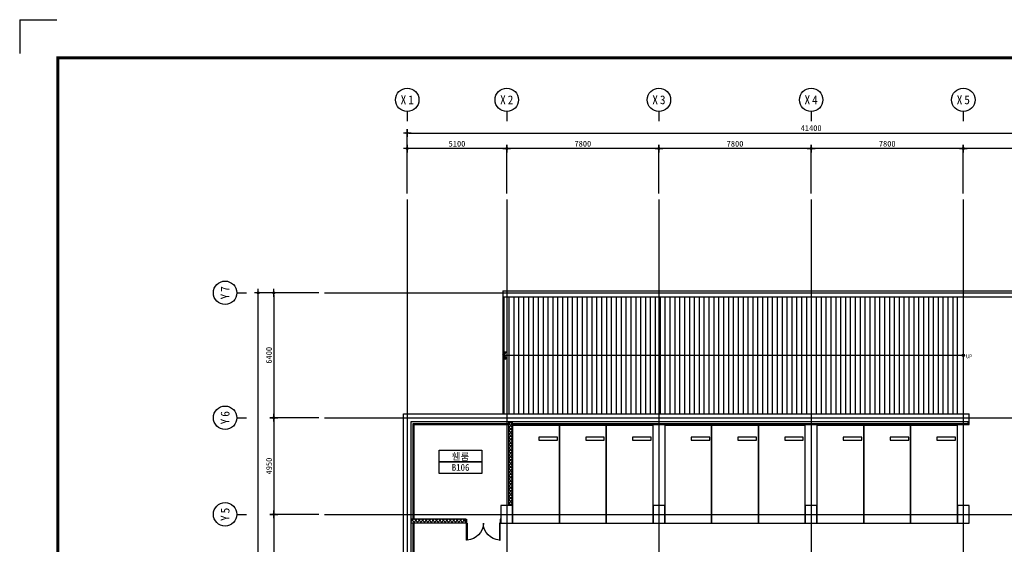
# Model space of a CAD drawing. Header units: millimetres. Extents: x 3669471 to 3753571, y -5256172 to -5196772.
# Tile 2 of 4: x 3669471 to 3719934, y -5223648 to -5196772. Entities that reach past the tile are written whole.
import ezdxf
from ezdxf.enums import TextEntityAlignment as Align

# ---------------------------------------------------------------- set-up
doc = ezdxf.new("R2010")
doc.units = ezdxf.units.MM
doc.header["$MEASUREMENT"] = 0
doc.linetypes.add('CEN', pattern=[66, 60, -2, 2, -2])
doc.layers.get('0').update_dxf_attribs({"linetype": 'CONTINUOUS'})
doc.layers.get('DEFPOINTS').update_dxf_attribs({"linetype": 'CONTINUOUS'})
for name, color, linetype in [('3', 3, 'CONTINUOUS'), ('A_GE_FORM', 7, 'CONTINUOUS'), ('CAR', 5, 'CONTINUOUS'), ('CEN', 13, 'CEN'), ('DI', 1, 'CONTINUOUS'), ('DIM', 7, 'CONTINUOUS'), ('DO', 7, 'CONTINUOUS'), ('EL3', 7, 'CONTINUOUS'), ('HA1', 8, 'CONTINUOUS'), ('RBO', 1, 'CONTINUOUS'), ('STL2', 6, 'CONTINUOUS'), ('SY', 1, 'CONTINUOUS'), ('TE1', 3, 'CONTINUOUS'), ('TE2', 2, 'CONTINUOUS'), ('WA1', 2, 'CONTINUOUS'), ('WA2', 3, 'CONTINUOUS')]:
    doc.layers.add(name, color=color, linetype=linetype)
doc.styles.add('GHS', font='txt')
doc.styles.add('HY울릉도 L', font='txt')
doc.styles.add('SDP-S', font='txt')
doc.styles.add('돋움체', font='txt')
doc.dimstyles.new('SMDI-3', dxfattribs={"dimtxt": 3, "dimasz": 1, "dimexe": 2, "dimexo": 3, "dimgap": 1, "dimtad": 1, "dimdsep": 46, "dimtxsty": 'HY울릉도 L', "dimblk": 'Z_DOT', "dimcen": 2.5, "dimdle": 1.5, "dimclrd": 1, "dimclre": 1, "dimclrt": 2, "dimadec": 0, "dimazin": 0, "dimtfac": 1, "dimtix": 1, "dimtmove": 2, "dimatfit": 3, "dimldrblk": 'Z_DOT', "dimfxl": 0, "dimtvp": 1, "dimtolj": 1, "dimtzin": 0, "dimarcsym": 0})

# ---------------------------------------------------------------- blocks, each defined once
blk = doc.blocks.new('PARK')
at = {"layer": 'CAR'}
for points in [[(577582, -921431), (579982, -921431), (579982, -916431), (577582, -916431)], [(578932, -917181), (579882, -917181), (579882, -917031), (578932, -917031)]]:
    blk.add_lwpolyline(points, close=True, dxfattribs=at)
blk = doc.blocks.new('D_1800')
at = {"layer": 'DO'}
for points in [[(568613, -959486), (568648, -959486), (568648, -958617), (568613, -958617)], [(570353, -959486), (570318, -959486), (570318, -958617), (570353, -958617)]]:
    blk.add_lwpolyline(points, close=True, dxfattribs=at)
for points in [[(568628, -959646), (568628, -959526), (568613, -959526), (568613, -959486), (568583, -959486), (568583, -959686), (568613, -959686), (568628, -959646)], [(570338, -959646), (570338, -959526), (570353, -959526), (570353, -959486), (570383, -959486), (570383, -959686), (570353, -959686), (570338, -959646)]]:
    blk.add_lwpolyline(points, dxfattribs=at)
for centre, start, end in [((568613, -959486), 0, 87.6944), ((570353, -959486), 92.3056, 180)]:
    blk.add_arc(centre, 870, start, end, dxfattribs=at)
blk = doc.blocks.new('ARROW1')
for p, q in [((0, 0), (0.29, 0.5)), ((0, 0), (0.29, -0.5)), ((0.16, 0), (0.41, 0.43)), ((0.16, 0), (0.41, -0.43)), ((0.29, 0.5), (0.41, 0.43)), ((0.29, -0.5), (0.41, -0.43))]:
    blk.add_line(p, q)
blk = doc.blocks.new('sheet _서영')
at = {"layer": 'A_GE_FORM'}
for q in [(-362689.99, -1058481.68), (-362689.99, -1058481.68), (-362670.99, -1058464.44)]:
    blk.add_line((-362689.99, -1058464.44), q, dxfattribs=at)
at = {"layer": 'A_GE_FORM', "const_width": 1.5}
blk.add_lwpolyline([(-361868.49, -1059038.93), (-362670.49, -1059038.93), (-362670.49, -1058483.93), (-361868.49, -1058483.93)], close=True, dxfattribs=at)
blk = doc.blocks.new('Z_DOT')
at = {"layer": 'DIM', "color": 1, "ltscale": 3}
for p, q in [((-2, 0), (2, 0)), ((0, -2), (0, 2))]:
    blk.add_line(p, q, dxfattribs=at)
for radius in [0.5, 0.25]:
    blk.add_circle((0, 0), radius, dxfattribs=at)
blk = doc.blocks.new('*D11')
at = {"layer": 'DEFPOINTS', "color": 0, "ltscale": 3, "transparency": 16777216}
for p in [(3730734, -5202577), (3689334, -5205977), (3730734, -5205977)]:
    blk.add_point(p, dxfattribs=at)
at = {"layer": 'DIM', "color": 1, "lineweight": -2, "ltscale": 3, "transparency": 16777216}
for p, q in [((3689334, -5205677), (3689334, -5202377)), ((3689434, -5202577), (3730634, -5202577)), ((3730734, -5205677), (3730734, -5202377))]:
    blk.add_line(p, q, dxfattribs=at)
at = {"layer": 'DIM', "color": 1, "lineweight": -2, "ltscale": 3, "transparency": 16777216, "xscale": 100, "yscale": 100, "zscale": 100, "rotation": 180}
blk.add_blockref('Z_DOT', (3689334, -5202577), dxfattribs=at)
at = {"layer": 'DIM', "color": 1, "lineweight": -2, "ltscale": 3, "transparency": 16777216, "xscale": 100, "yscale": 100, "zscale": 100}
blk.add_blockref('Z_DOT', (3730734, -5202577), dxfattribs=at)
at = {"layer": 'DIM', "color": 2, "ltscale": 3, "transparency": 16777216, "insert": (3710034, -5202327), "char_height": 300, "attachment_point": 5, "style": 'SDP-S'}
blk.add_mtext('\\A1;41400', dxfattribs=at)
blk = doc.blocks.new('CCS111')
blk.add_line((0, 8), (0, 3))
blk.add_circle((0, 14), 6)
at = {"color": 3, "style": 'GHS'}
for tag, p in [('X', (-2.45, 14.02)), ('1', (1.44, 14.02))]:
    blk.add_attdef(tag, text='', height=4.5, dxfattribs=at).set_placement(p, align=Align.MIDDLE_CENTER)
blk = doc.blocks.new('*D13')
at = {"layer": 'DEFPOINTS', "color": 0, "ltscale": 3, "transparency": 16777216}
for p in [(3717834, -5203377), (3717834, -5205977), (3725634, -5205977)]:
    blk.add_point(p, dxfattribs=at)
at = {"layer": 'DIM', "color": 1, "lineweight": -2, "ltscale": 3, "transparency": 16777216}
for p, q in [((3717834, -5205677), (3717834, -5203177)), ((3725634, -5205677), (3725634, -5203177)), ((3725534, -5203377), (3717934, -5203377))]:
    blk.add_line(p, q, dxfattribs=at)
at = {"layer": 'DIM', "color": 1, "lineweight": -2, "ltscale": 3, "transparency": 16777216, "xscale": 100, "yscale": 100, "zscale": 100, "rotation": 180}
blk.add_blockref('Z_DOT', (3717834, -5203377), dxfattribs=at)
at = {"layer": 'DIM', "color": 1, "lineweight": -2, "ltscale": 3, "transparency": 16777216, "xscale": 100, "yscale": 100, "zscale": 100}
blk.add_blockref('Z_DOT', (3725634, -5203377), dxfattribs=at)
at = {"layer": 'DIM', "color": 2, "ltscale": 3, "transparency": 16777216, "insert": (3721734, -5203127), "char_height": 300, "attachment_point": 5, "style": 'SDP-S'}
blk.add_mtext('\\A1;7800', dxfattribs=at)
blk = doc.blocks.new('*D14')
at = {"layer": 'DEFPOINTS', "color": 0, "ltscale": 3, "transparency": 16777216}
for p in [(3710034, -5203377), (3710034, -5205977), (3717834, -5205977)]:
    blk.add_point(p, dxfattribs=at)
at = {"layer": 'DIM', "color": 1, "lineweight": -2, "ltscale": 3, "transparency": 16777216}
for p, q in [((3710034, -5205677), (3710034, -5203177)), ((3717834, -5205677), (3717834, -5203177)), ((3717734, -5203377), (3710134, -5203377))]:
    blk.add_line(p, q, dxfattribs=at)
at = {"layer": 'DIM', "color": 1, "lineweight": -2, "ltscale": 3, "transparency": 16777216, "xscale": 100, "yscale": 100, "zscale": 100, "rotation": 180}
blk.add_blockref('Z_DOT', (3710034, -5203377), dxfattribs=at)
at = {"layer": 'DIM', "color": 1, "lineweight": -2, "ltscale": 3, "transparency": 16777216, "xscale": 100, "yscale": 100, "zscale": 100}
blk.add_blockref('Z_DOT', (3717834, -5203377), dxfattribs=at)
at = {"layer": 'DIM', "color": 2, "ltscale": 3, "transparency": 16777216, "insert": (3713934, -5203127), "char_height": 300, "attachment_point": 5, "style": 'SDP-S'}
blk.add_mtext('\\A1;7800', dxfattribs=at)
blk = doc.blocks.new('*D15')
at = {"layer": 'DEFPOINTS', "color": 0, "ltscale": 3, "transparency": 16777216}
for p in [(3702234, -5203377), (3702234, -5205977), (3710034, -5205977)]:
    blk.add_point(p, dxfattribs=at)
at = {"layer": 'DIM', "color": 1, "lineweight": -2, "ltscale": 3, "transparency": 16777216}
for p, q in [((3702234, -5205677), (3702234, -5203177)), ((3710034, -5205677), (3710034, -5203177)), ((3709934, -5203377), (3702334, -5203377))]:
    blk.add_line(p, q, dxfattribs=at)
at = {"layer": 'DIM', "color": 1, "lineweight": -2, "ltscale": 3, "transparency": 16777216, "xscale": 100, "yscale": 100, "zscale": 100, "rotation": 180}
blk.add_blockref('Z_DOT', (3702234, -5203377), dxfattribs=at)
at = {"layer": 'DIM', "color": 1, "lineweight": -2, "ltscale": 3, "transparency": 16777216, "xscale": 100, "yscale": 100, "zscale": 100}
blk.add_blockref('Z_DOT', (3710034, -5203377), dxfattribs=at)
at = {"layer": 'DIM', "color": 2, "ltscale": 3, "transparency": 16777216, "insert": (3706134, -5203127), "char_height": 300, "attachment_point": 5, "style": 'SDP-S'}
blk.add_mtext('\\A1;7800', dxfattribs=at)
blk = doc.blocks.new('*D16')
at = {"layer": 'DEFPOINTS', "color": 0, "ltscale": 3, "transparency": 16777216}
for p in [(3694434, -5203377), (3694434, -5205977), (3702234, -5205977)]:
    blk.add_point(p, dxfattribs=at)
at = {"layer": 'DIM', "color": 1, "lineweight": -2, "ltscale": 3, "transparency": 16777216}
for p, q in [((3694434, -5205677), (3694434, -5203177)), ((3702234, -5205677), (3702234, -5203177)), ((3702134, -5203377), (3694534, -5203377))]:
    blk.add_line(p, q, dxfattribs=at)
at = {"layer": 'DIM', "color": 1, "lineweight": -2, "ltscale": 3, "transparency": 16777216, "xscale": 100, "yscale": 100, "zscale": 100, "rotation": 180}
blk.add_blockref('Z_DOT', (3694434, -5203377), dxfattribs=at)
at = {"layer": 'DIM', "color": 1, "lineweight": -2, "ltscale": 3, "transparency": 16777216, "xscale": 100, "yscale": 100, "zscale": 100}
blk.add_blockref('Z_DOT', (3702234, -5203377), dxfattribs=at)
at = {"layer": 'DIM', "color": 2, "ltscale": 3, "transparency": 16777216, "insert": (3698334, -5203127), "char_height": 300, "attachment_point": 5, "style": 'SDP-S'}
blk.add_mtext('\\A1;7800', dxfattribs=at)
blk = doc.blocks.new('*D17')
at = {"layer": 'DEFPOINTS', "color": 0, "ltscale": 3, "transparency": 16777216}
for p in [(3689334, -5203377), (3689334, -5205977), (3694434, -5205977)]:
    blk.add_point(p, dxfattribs=at)
at = {"layer": 'DIM', "color": 1, "lineweight": -2, "ltscale": 3, "transparency": 16777216}
for p, q in [((3689334, -5205677), (3689334, -5203177)), ((3694434, -5205677), (3694434, -5203177)), ((3694334, -5203377), (3689434, -5203377))]:
    blk.add_line(p, q, dxfattribs=at)
at = {"layer": 'DIM', "color": 1, "lineweight": -2, "ltscale": 3, "transparency": 16777216, "xscale": 100, "yscale": 100, "zscale": 100, "rotation": 180}
blk.add_blockref('Z_DOT', (3689334, -5203377), dxfattribs=at)
at = {"layer": 'DIM', "color": 1, "lineweight": -2, "ltscale": 3, "transparency": 16777216, "xscale": 100, "yscale": 100, "zscale": 100}
blk.add_blockref('Z_DOT', (3694434, -5203377), dxfattribs=at)
at = {"layer": 'DIM', "color": 2, "ltscale": 3, "transparency": 16777216, "insert": (3691884, -5203127), "char_height": 300, "attachment_point": 5, "style": 'SDP-S'}
blk.add_mtext('\\A1;5100', dxfattribs=at)
blk = doc.blocks.new('*D18')
at = {"layer": 'DEFPOINTS', "color": 0, "ltscale": 3, "transparency": 16777216}
for p in [(3681699, -5210763), (3685099, -5210763), (3685099, -5246263)]:
    blk.add_point(p, dxfattribs=at)
at = {"layer": 'DIM', "color": 1, "lineweight": -2, "ltscale": 3, "transparency": 16777216}
for p, q in [((3684799, -5210763), (3681499, -5210763)), ((3681699, -5246163), (3681699, -5210863)), ((3684799, -5246263), (3681499, -5246263))]:
    blk.add_line(p, q, dxfattribs=at)
at = {"layer": 'DIM', "color": 1, "lineweight": -2, "ltscale": 3, "transparency": 16777216, "xscale": 100, "yscale": 100, "zscale": 100}
for p, rotation in [((3681699, -5210763), 90), ((3681699, -5246263), 270)]:
    blk.add_blockref('Z_DOT', p, dxfattribs=dict(at, rotation=rotation))
at = {"layer": 'DIM', "color": 2, "ltscale": 3, "transparency": 16777216, "insert": (3681449, -5228513), "char_height": 300, "attachment_point": 5, "rotation": 90, "style": 'SDP-S'}
blk.add_mtext('\\A1;35500', dxfattribs=at)
blk = doc.blocks.new('*D19')
at = {"layer": 'DEFPOINTS', "color": 0, "ltscale": 3, "transparency": 16777216}
for p in [(3685099, -5210763), (3682499, -5217163), (3685099, -5217163)]:
    blk.add_point(p, dxfattribs=at)
at = {"layer": 'DIM', "color": 1, "lineweight": -2, "ltscale": 3, "transparency": 16777216}
for p, q in [((3684799, -5210763), (3682299, -5210763)), ((3682499, -5210863), (3682499, -5217063)), ((3684799, -5217163), (3682299, -5217163))]:
    blk.add_line(p, q, dxfattribs=at)
at = {"layer": 'DIM', "color": 1, "lineweight": -2, "ltscale": 3, "transparency": 16777216, "xscale": 100, "yscale": 100, "zscale": 100}
for p, rotation in [((3682499, -5210763), 90), ((3682499, -5217163), 270)]:
    blk.add_blockref('Z_DOT', p, dxfattribs=dict(at, rotation=rotation))
at = {"layer": 'DIM', "color": 2, "ltscale": 3, "transparency": 16777216, "insert": (3682249, -5213963), "char_height": 300, "attachment_point": 5, "rotation": 90, "style": 'SDP-S'}
blk.add_mtext('\\A1;6400', dxfattribs=at)
blk = doc.blocks.new('*D20')
at = {"layer": 'DEFPOINTS', "color": 0, "ltscale": 3, "transparency": 16777216}
for p in [(3685099, -5217163), (3682499, -5222113), (3685099, -5222113)]:
    blk.add_point(p, dxfattribs=at)
at = {"layer": 'DIM', "color": 1, "lineweight": -2, "ltscale": 3, "transparency": 16777216}
for p, q in [((3684799, -5217163), (3682299, -5217163)), ((3682499, -5217263), (3682499, -5222013)), ((3684799, -5222113), (3682299, -5222113))]:
    blk.add_line(p, q, dxfattribs=at)
at = {"layer": 'DIM', "color": 1, "lineweight": -2, "ltscale": 3, "transparency": 16777216, "xscale": 100, "yscale": 100, "zscale": 100}
for p, rotation in [((3682499, -5217163), 90), ((3682499, -5222113), 270)]:
    blk.add_blockref('Z_DOT', p, dxfattribs=dict(at, rotation=rotation))
at = {"layer": 'DIM', "color": 2, "ltscale": 3, "transparency": 16777216, "insert": (3682249, -5219638), "char_height": 300, "attachment_point": 5, "rotation": 90, "style": 'SDP-S'}
blk.add_mtext('\\A1;4950', dxfattribs=at)
blk = doc.blocks.new('*D21')
at = {"layer": 'DEFPOINTS', "color": 0, "ltscale": 3, "transparency": 16777216}
for p in [(3685099, -5222113), (3682499, -5228913), (3685099, -5228913)]:
    blk.add_point(p, dxfattribs=at)
at = {"layer": 'DIM', "color": 1, "lineweight": -2, "ltscale": 3, "transparency": 16777216}
for p, q in [((3684799, -5222113), (3682299, -5222113)), ((3682499, -5222213), (3682499, -5228813)), ((3684799, -5228913), (3682299, -5228913))]:
    blk.add_line(p, q, dxfattribs=at)
at = {"layer": 'DIM', "color": 1, "lineweight": -2, "ltscale": 3, "transparency": 16777216, "xscale": 100, "yscale": 100, "zscale": 100}
for p, rotation in [((3682499, -5222113), 90), ((3682499, -5228913), 270)]:
    blk.add_blockref('Z_DOT', p, dxfattribs=dict(at, rotation=rotation))
at = {"layer": 'DIM', "color": 2, "ltscale": 3, "transparency": 16777216, "insert": (3682249, -5225513), "char_height": 300, "attachment_point": 5, "rotation": 90, "style": 'SDP-S'}
blk.add_mtext('\\A1;6800', dxfattribs=at)

msp = doc.modelspace()

# ---------------------------------------------------------------- hatches: boundary and pattern name
at = {"layer": 'HA1'}
h = msp.add_hatch(dxfattribs=at)
h.set_pattern_fill('ANSI31', color=256, scale=2000, angle=45)
h.set_pattern_definition([(90, (3070308.88, -4302406.64), (-250, 0), [])])
h.paths.add_polyline_path([(3694434.29, -5210962.953), (3694234.29, -5210962.953), (3694234.29, -5216962.953), (3694434.29, -5216962.953)])
h.paths.add_polyline_path([(3702234.29, -5210962.953), (3694434.29, -5210962.953), (3694434.29, -5216962.953), (3702234.29, -5216962.953)])
h.paths.add_polyline_path([(3710034.29, -5210962.953), (3702234.29, -5210962.953), (3702234.29, -5216962.953), (3710034.29, -5216962.953)])
h.paths.add_polyline_path([(3717534.29, -5210962.953), (3710034.29, -5210962.953), (3710034.29, -5216962.953), (3717534.29, -5216962.953)])
at = {"layer": 'HA1', "ltscale": 200}
h = msp.add_hatch(dxfattribs=at)
h.set_pattern_fill('ANSI37', color=256, scale=1000)
h.paths.add_polyline_path([(3692334.29, -5222362.953), (3689534.29, -5222362.953), (3689534.29, -5222562.953), (3692334.29, -5222562.953)])
h.paths.add_polyline_path([(3694734.29, -5217362.953), (3694534.29, -5217362.953), (3694534.29, -5221662.953), (3694734.29, -5221662.953)])

# ---------------------------------------------------------------- linework, layer by layer
at = {"layer": 'CEN'}
for p, q in [((3689334.29, -5205977.477), (3689334.29, -5250325.917)), ((3694434.29, -5205977.477), (3694434.29, -5250325.917)), ((3702234.29, -5205977.477), (3702234.29, -5250325.917)), ((3710034.29, -5205977.477), (3710034.29, -5250325.917)), ((3717834.29, -5205977.477), (3717834.29, -5250325.917)), ((3685098.874, -5210762.953), (3735957.54, -5210762.953)), ((3685098.874, -5217162.953), (3735957.54, -5217162.953)), ((3685098.874, -5222112.953), (3735957.54, -5222112.953))]:
    msp.add_line(p, q, dxfattribs=at)
at = {"layer": 'EL3'}
for p, q in [((3694234.29, -5210962.953), (3694234.29, -5216962.953)), ((3717534.29, -5216962.953), (3717534.29, -5210962.953))]:
    msp.add_line(p, q, dxfattribs=at)
at = {"layer": 'RBO'}
for points in [[(3690962.497, -5219423.503), (3690962.497, -5218823.503), (3693162.497, -5218823.503), (3693162.497, -5219423.503)], [(3690962.497, -5220023.503), (3690962.497, -5219423.503), (3693162.497, -5219423.503), (3693162.497, -5220023.503)]]:
    msp.add_lwpolyline(points, close=True, dxfattribs=at)
at = {"layer": 'STL2', "ltscale": 200}
for points in [[(3689634.29, -5222362.953), (3689634.29, -5217462.953), (3694534.29, -5217462.953)], [(3689684.29, -5222362.953), (3689684.29, -5217512.953), (3694534.29, -5217512.953)], [(3694734.29, -5217512.953), (3718134.29, -5217512.953), (3718134.29, -5217362.953)], [(3694734.29, -5217462.953), (3718084.29, -5217462.953), (3718084.29, -5217362.953)], [(3689634.29, -5240862.953), (3689634.29, -5222562.953)], [(3689684.29, -5240862.953), (3689684.29, -5222562.953)]]:
    msp.add_lwpolyline(points, dxfattribs=at)
at = {"layer": 'SY'}
msp.add_line((3694299.922, -5213962.953), (3717834.29, -5213962.953), dxfattribs=at)
msp.add_circle((3717834.29, -5213962.953), 62.5, dxfattribs=at)
at = {"layer": 'WA1'}
msp.add_line((3718134.29, -5217362.953), (3718134.29, -5216962.953), dxfattribs=at)
for points in [[(3694234.29, -5210662.953), (3725634.29, -5210662.953), (3725634.29, -5216962.953)], [(3694234.29, -5210662.953), (3694234.29, -5210962.953)], [(3694234.29, -5210962.953), (3725334.29, -5210962.953), (3725334.29, -5217362.953)], [(3725634.29, -5216962.953), (3730934.29, -5216962.953), (3730934.29, -5246462.953), (3689134.29, -5246462.953), (3689134.29, -5216962.953), (3718134.29, -5216962.953)], [(3725334.29, -5217362.953), (3730534.29, -5217362.953), (3730534.29, -5246062.953), (3689534.29, -5246062.953), (3689534.29, -5217362.953), (3718134.29, -5217362.953)]]:
    msp.add_lwpolyline(points, dxfattribs=at)
for points in [[(3694134.29, -5222562.953), (3694734.29, -5222562.953), (3694734.29, -5221662.953), (3694134.29, -5221662.953)], [(3701934.29, -5222562.953), (3702534.29, -5222562.953), (3702534.29, -5221662.953), (3701934.29, -5221662.953)], [(3709734.29, -5222562.953), (3710334.29, -5222562.953), (3710334.29, -5221662.953), (3709734.29, -5221662.953)], [(3717534.29, -5222562.953), (3718134.29, -5222562.953), (3718134.29, -5221662.953), (3717534.29, -5221662.953)]]:
    msp.add_lwpolyline(points, close=True, dxfattribs=at)
at = {"layer": 'WA2'}
for p, q in [((3694534.29, -5221662.953), (3694534.29, -5217362.953)), ((3694734.29, -5221662.953), (3694734.29, -5217362.953)), ((3692334.29, -5222362.953), (3689534.29, -5222362.953)), ((3692334.29, -5222362.953), (3692334.29, -5222562.953)), ((3692334.29, -5222562.953), (3689534.29, -5222562.953))]:
    msp.add_line(p, q, dxfattribs=at)

# ---------------------------------------------------------------- block references
at = {"layer": '3', "xscale": 100, "yscale": 100, "zscale": 100}
msp.add_blockref('sheet _서영', (39938470.4, 100649671.693), dxfattribs=at)
at = {"layer": 'CAR'}
for p in [(3117151.86, -4301131.939), (3119551.86, -4301131.939), (3121951.86, -4301131.939), (3124951.86, -4301131.939), (3127351.86, -4301131.939), (3129751.86, -4301131.939), (3132751.86, -4301131.939), (3135151.86, -4301131.939), (3137551.86, -4301131.939)]:
    msp.add_blockref('PARK', p, dxfattribs=at)
at = {"layer": 'DI'}
ref = msp.add_blockref('CCS111', (3689334.29, -5202277.477), dxfattribs=dict(at, xscale=100, yscale=100, zscale=100))
ref.add_attrib('1', '1', dxfattribs={"layer": '0', "color": 3, "height": 450, "style": '돋움체'}).set_placement((3689528.04, -5200876.682), align=Align.MIDDLE_CENTER)
ref.add_attrib('X', 'X', dxfattribs={"layer": '0', "color": 3, "height": 450, "style": '돋움체'}).set_placement((3689139.085, -5200875.686), align=Align.MIDDLE_CENTER)
ref = msp.add_blockref('CCS111', (3694434.29, -5202277.477), dxfattribs=dict(at, xscale=100, yscale=100, zscale=100))
ref.add_attrib('1', '2', dxfattribs={"layer": '0', "color": 3, "height": 450, "style": '돋움체'}).set_placement((3694628.04, -5200876.682), align=Align.MIDDLE_CENTER)
ref.add_attrib('X', 'X', dxfattribs={"layer": '0', "color": 3, "height": 450, "style": '돋움체'}).set_placement((3694239.085, -5200875.686), align=Align.MIDDLE_CENTER)
ref = msp.add_blockref('CCS111', (3702234.29, -5202277.477), dxfattribs=dict(at, xscale=100, yscale=100, zscale=100))
ref.add_attrib('1', '3', dxfattribs={"layer": '0', "color": 3, "height": 450, "style": '돋움체'}).set_placement((3702428.04, -5200876.682), align=Align.MIDDLE_CENTER)
ref.add_attrib('X', 'X', dxfattribs={"layer": '0', "color": 3, "height": 450, "style": '돋움체'}).set_placement((3702039.085, -5200875.686), align=Align.MIDDLE_CENTER)
ref = msp.add_blockref('CCS111', (3710034.29, -5202277.477), dxfattribs=dict(at, xscale=100, yscale=100, zscale=100))
ref.add_attrib('1', '4', dxfattribs={"layer": '0', "color": 3, "height": 450, "style": '돋움체'}).set_placement((3710228.04, -5200876.682), align=Align.MIDDLE_CENTER)
ref.add_attrib('X', 'X', dxfattribs={"layer": '0', "color": 3, "height": 450, "style": '돋움체'}).set_placement((3709839.085, -5200875.686), align=Align.MIDDLE_CENTER)
ref = msp.add_blockref('CCS111', (3717834.29, -5202277.477), dxfattribs=dict(at, xscale=100, yscale=100, zscale=100))
ref.add_attrib('1', '5', dxfattribs={"layer": '0', "color": 3, "height": 450, "style": '돋움체'}).set_placement((3718028.04, -5200876.682), align=Align.MIDDLE_CENTER)
ref.add_attrib('X', 'X', dxfattribs={"layer": '0', "color": 3, "height": 450, "style": '돋움체'}).set_placement((3717639.085, -5200875.686), align=Align.MIDDLE_CENTER)
ref = msp.add_blockref('CCS111', (3681398.874, -5210762.953), dxfattribs=dict(at, xscale=100, yscale=100, zscale=100, rotation=90))
ref.add_attrib('1', '7', dxfattribs={"layer": '0', "color": 3, "height": 450, "rotation": 90, "style": '돋움체'}).set_placement((3679998.079, -5210569.203), align=Align.MIDDLE_CENTER)
ref.add_attrib('X', 'Y', dxfattribs={"layer": '0', "color": 3, "height": 450, "rotation": 90, "style": '돋움체'}).set_placement((3679997.083, -5210958.157), align=Align.MIDDLE_CENTER)
ref = msp.add_blockref('CCS111', (3681398.874, -5217162.953), dxfattribs=dict(at, xscale=100, yscale=100, zscale=100, rotation=90))
ref.add_attrib('1', '6', dxfattribs={"layer": '0', "color": 3, "height": 450, "rotation": 90, "style": '돋움체'}).set_placement((3679998.079, -5216969.203), align=Align.MIDDLE_CENTER)
ref.add_attrib('X', 'Y', dxfattribs={"layer": '0', "color": 3, "height": 450, "rotation": 90, "style": '돋움체'}).set_placement((3679997.083, -5217358.157), align=Align.MIDDLE_CENTER)
ref = msp.add_blockref('CCS111', (3681398.874, -5222112.953), dxfattribs=dict(at, xscale=100, yscale=100, zscale=100, rotation=90))
ref.add_attrib('1', '5', dxfattribs={"layer": '0', "color": 3, "height": 450, "rotation": 90, "style": '돋움체'}).set_placement((3679998.079, -5221919.203), align=Align.MIDDLE_CENTER)
ref.add_attrib('X', 'Y', dxfattribs={"layer": '0', "color": 3, "height": 450, "rotation": 90, "style": '돋움체'}).set_placement((3679997.083, -5222308.157), align=Align.MIDDLE_CENTER)
at = {"layer": 'DO', "xscale": -1, "rotation": 180}
msp.add_blockref('D_1800', (3123750.824, -6182049.033), dxfattribs=at)
at = {"layer": 'SY', "xscale": -398.7538940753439, "yscale": 398.7538941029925, "zscale": 398.7538940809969, "rotation": 180}
msp.add_blockref('ARROW1', (3694234.29, -5213962.953), dxfattribs=at)

# ---------------------------------------------------------------- texts
at = {"layer": 'TE1', "style": 'SDP-S'}
msp.add_text('UP', height=200, dxfattribs=at).set_placement((3717972.134, -5214117.65))
at = {"layer": 'TE2', "style": '돋움체'}
for s, p in [('휀룸', (3692058.367, -5219137.339)), ('B106', (3692068.789, -5219709.981))]:
    msp.add_text(s, height=350, dxfattribs=at).set_placement(p, align=Align.MIDDLE)

# ---------------------------------------------------------------- dimensions: what is measured, and where the dimension line sits
at = {"layer": 'DIM', "ltscale": 3}
for base, p1, p2, picture, middle in [((3730734.29, -5202577.477), (3689334.29, -5205977.477), (3730734.29, -5205977.477), '*D11', (3710034.29, -5202327.274)), ((3689334.29, -5203377.477), (3694434.29, -5205977.477), (3689334.29, -5205977.477), '*D17', (3691884.29, -5203127.274)), ((3694434.29, -5203377.477), (3702234.29, -5205977.477), (3694434.29, -5205977.477), '*D16', (3698334.29, -5203127.274)), ((3702234.29, -5203377.477), (3710034.29, -5205977.477), (3702234.29, -5205977.477), '*D15', (3706134.29, -5203127.274)), ((3710034.29, -5203377.477), (3717834.29, -5205977.477), (3710034.29, -5205977.477), '*D14', (3713934.29, -5203127.274)), ((3717834.29, -5203377.477), (3725634.29, -5205977.477), (3717834.29, -5205977.477), '*D13', (3721734.29, -5203127.274))]:
    dim = msp.add_linear_dim(base=base, p1=p1, p2=p2, dimstyle='SMDI-3', override={"dimscale": 100, "dimtxsty": 'SDP-S'}, dxfattribs=at)
    dim.commit()
    dim.dimension.update_dxf_attribs({"geometry": picture, "text_midpoint": middle})
for base, p1, p2, picture, middle in [((3681698.874, -5210762.953), (3685098.874, -5246262.953), (3685098.874, -5210762.953), '*D18', (3681448.671, -5228512.953)), ((3682498.874, -5217162.953), (3685098.874, -5210762.953), (3685098.874, -5217162.953), '*D19', (3682248.671, -5213962.953)), ((3682498.874, -5222112.953), (3685098.874, -5217162.953), (3685098.874, -5222112.953), '*D20', (3682248.671, -5219637.953)), ((3682498.874, -5228912.953), (3685098.874, -5222112.953), (3685098.874, -5228912.953), '*D21', (3682248.671, -5225512.953))]:
    dim = msp.add_linear_dim(base=base, p1=p1, p2=p2, angle=90, dimstyle='SMDI-3', override={"dimscale": 100, "dimtxsty": 'SDP-S'}, dxfattribs=at)
    dim.commit()
    dim.dimension.update_dxf_attribs({"geometry": picture, "text_midpoint": middle})

doc.saveas('drawing.dxf')
